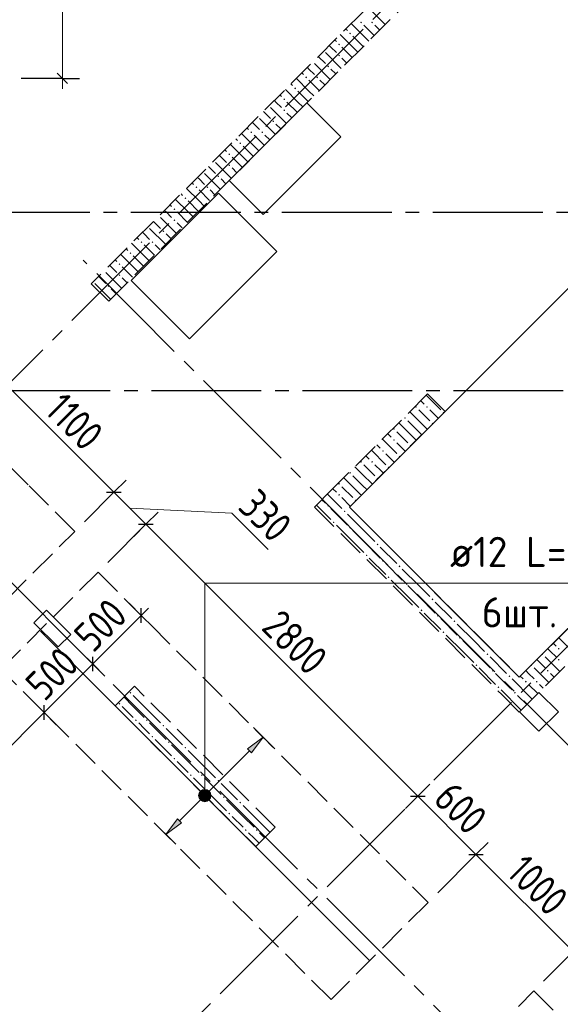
# Model space of a CAD drawing. Header units: millimetres. Extents: x 0 to 43617, y 0 to 59400.
# Tile 13 of 29: x 16914 to 20852, y 20065 to 27233. Entities that reach past the tile are written whole.
import ezdxf

# ---------------------------------------------------------------- set-up
doc = ezdxf.new("R2010")
doc.units = ezdxf.units.MM
doc.linetypes.add('______2', pattern=[270, 200, -70])
doc.linetypes.add('______5', pattern=[1100, 800, -100, 100, -100])
for name, color, linetype, lineweight in [('Standard', 7, 'Continuous', 25), ('ДОП Верх по Х', 7, 'Continuous', 25), ('ЖБ Пилон', 180, 'Continuous', 25), ('Оси', 40, '______5', 18), ('Позиционная метка номер позиции', 7, 'Continuous', 13), ('Примечания', 7, 'Continuous', 25)]:
    doc.layers.add(name, color=color, linetype=linetype, lineweight=lineweight)
doc.layers.add('ЖБ Перекрытие верхний уровень', color=7, linetype='Continuous', lineweight=25, true_color=0xe0e0ff)
doc.layers.add('ЖБ Стена верхний уровень', color=7, linetype='Continuous', lineweight=25, true_color=0x006e00)
doc.styles.add('GOST 2.304-81', font='txt')
doc.styles.add('ISOCPEUR', font='txt')

msp = doc.modelspace()

# ---------------------------------------------------------------- hatches: boundary and pattern name
at = {"layer": 'ДОП Верх по Х', "linetype": 'Continuous', "lineweight": 13, "transparency": 33554687}
for points in [[(18602, 21895.3), (18686.8, 22008.4), (18573.7, 21923.6)], [(18226.5, 21593.7), (18289.1, 21557.6), (18236, 21610.7)], [(18226.5, 21574.6), (18272.1, 21548.1), (18226.5, 21593.7)], [(18226.5, 21593.7), (18272.1, 21548.1), (18289.1, 21557.6)], [(18236, 21610.7), (18298.6, 21574.6), (18253, 21620.2)], [(18236, 21610.7), (18289.1, 21557.6), (18298.6, 21574.6)], [(18253, 21620.2), (18298.6, 21574.6), (18298.6, 21593.7)], [(18253, 21620.2), (18298.6, 21593.7), (18272.1, 21620.2)], [(18272.1, 21620.2), (18298.6, 21593.7), (18289.1, 21610.7)], [(18253, 21548.1), (18226.5, 21574.6), (18236, 21557.6)], [(18226.5, 21574.6), (18253, 21548.1), (18272.1, 21548.1)]]:
    msp.add_hatch(color=7, dxfattribs=at).paths.add_polyline_path(points)
msp.add_hatch(color=7, dxfattribs=at).paths.add_polyline_path([(18092.8, 21386.2), (17979.7, 21301.3), (18064.6, 21414.5)], flags=16)
at = {"layer": 'ЖБ Пилон', "linetype": 'Continuous', "lineweight": 18, "transparency": 33554687}
for points in [[(17714.5, 22333.1), (17721, 22339.6), (17727.5, 22333.1), (17721, 22326.6)], [(17634.5, 22253.1), (17640.9, 22259.6), (17647.4, 22253.1), (17640.9, 22246.6)], [(17914.5, 22213.1), (17915.4, 22214.1), (17921.9, 22207.6), (17921, 22206.6)], [(17754.4, 22133.1), (17760.9, 22139.6), (17767.4, 22133.1), (17760.9, 22126.6)], [(17834.5, 22133.1), (17840.9, 22139.6), (17847.4, 22133.1), (17840.9, 22126.6)], [(17954.4, 22093.1), (17960.9, 22099.6), (17967.4, 22093.1), (17960.9, 22086.6)], [(17874.5, 22013.1), (17881, 22019.6), (17887.5, 22013.1), (17881, 22006.6)], [(18074.5, 22053.1), (18075.4, 22054.1), (18081.9, 22047.6), (18081, 22046.6)], [(17994.5, 21973.1), (18001, 21979.6), (18007.5, 21973.1), (18001, 21966.6)], [(18114.5, 21933.1), (18121, 21939.6), (18127.5, 21933.1), (18121, 21926.6)], [(18034.5, 21853.1), (18040.9, 21859.6), (18047.4, 21853.1), (18040.9, 21846.6)], [(18314.5, 21813.1), (18315.4, 21814.1), (18321.9, 21807.6), (18321, 21806.6)], [(18154.4, 21733.1), (18160.9, 21739.6), (18167.4, 21733.1), (18160.9, 21726.6)], [(18234.5, 21733.1), (18240.9, 21739.6), (18247.4, 21733.1), (18240.9, 21726.6)], [(18354.4, 21693.1), (18360.9, 21699.6), (18367.4, 21693.1), (18360.9, 21686.6)], [(18474.5, 21653.1), (18475.4, 21654.1), (18481.9, 21647.6), (18481, 21646.6)], [(18274.5, 21613.1), (18281, 21619.6), (18287.5, 21613.1), (18281, 21606.6)], [(18394.5, 21573.1), (18401, 21579.6), (18407.5, 21573.1), (18401, 21566.6)], [(18514.5, 21533.1), (18521, 21539.6), (18527.4, 21533.1), (18521, 21526.6)], [(18434.5, 21453.1), (18440.9, 21459.6), (18447.4, 21453.1), (18440.9, 21446.6)], [(18714.5, 21413.1), (18715.4, 21414.1), (18721.9, 21407.6), (18721, 21406.6)], [(18554.4, 21333.1), (18560.9, 21339.6), (18567.4, 21333.1), (18560.9, 21326.6)], [(18634.5, 21333.1), (18640.9, 21339.6), (18647.4, 21333.1), (18640.9, 21326.6)]]:
    msp.add_hatch(color=7, dxfattribs=at).paths.add_polyline_path(points, flags=16)
at = {"layer": 'ЖБ Стена верхний уровень', "linetype": 'Continuous', "lineweight": 18, "transparency": 33554687}
for points in [[(19394.5, 27213.1), (19401, 27219.6), (19407.5, 27213.1), (19401, 27206.6)], [(19474.5, 27213.1), (19481, 27219.6), (19487.5, 27213.1), (19481, 27206.6)], [(19314.5, 27133.1), (19321, 27139.6), (19327.4, 27133.1), (19321, 27126.6)], [(19234.5, 27053.1), (19240.9, 27059.6), (19247.4, 27053.1), (19240.9, 27046.6)], [(19234.5, 26973.1), (19240.9, 26979.6), (19247.4, 26973.1), (19240.9, 26966.6)], [(19154.4, 26893.1), (19160.9, 26899.6), (19167.4, 26893.1), (19160.9, 26886.6)], [(18994.5, 26813.1), (19001, 26819.6), (19007.5, 26813.1), (19001, 26806.6)], [(19074.5, 26813.1), (19081, 26819.6), (19087.5, 26813.1), (19081, 26806.6)], [(18914.5, 26733.1), (18921, 26739.6), (18927.4, 26733.1), (18921, 26726.6)], [(18834.5, 26653.1), (18840.9, 26659.6), (18847.4, 26653.1), (18840.9, 26646.6)], [(18834.5, 26573.1), (18840.9, 26579.6), (18847.4, 26573.1), (18840.9, 26566.6)], [(18754.4, 26493.1), (18760.9, 26499.6), (18767.4, 26493.1), (18760.9, 26486.6)], [(18594.5, 26413.1), (18601, 26419.6), (18607.5, 26413.1), (18601, 26406.6)], [(18674.5, 26413.1), (18681, 26419.6), (18687.5, 26413.1), (18681, 26406.6)], [(18514.5, 26333.1), (18521, 26339.6), (18527.4, 26333.1), (18521, 26326.6)], [(18434.5, 26253.1), (18440.9, 26259.6), (18447.4, 26253.1), (18440.9, 26246.6)], [(18434.5, 26173.1), (18440.9, 26179.6), (18447.4, 26173.1), (18440.9, 26166.6)], [(18354.4, 26093.1), (18360.9, 26099.6), (18367.4, 26093.1), (18360.9, 26086.6)], [(18194.5, 26013.1), (18201, 26019.6), (18207.5, 26013.1), (18201, 26006.6)], [(18274.5, 26013.1), (18281, 26019.6), (18287.5, 26013.1), (18281, 26006.6)], [(18114.5, 25933.1), (18121, 25939.6), (18127.5, 25933.1), (18121, 25926.6)], [(18034.5, 25853.1), (18040.9, 25859.6), (18047.4, 25853.1), (18040.9, 25846.6)], [(18034.5, 25773.1), (18040.9, 25779.6), (18047.4, 25773.1), (18040.9, 25766.6)], [(17954.4, 25693.1), (17960.9, 25699.6), (17967.4, 25693.1), (17960.9, 25686.6)], [(17794.5, 25613.1), (17801, 25619.6), (17807.5, 25613.1), (17801, 25606.6)], [(17874.5, 25613.1), (17881, 25619.6), (17887.5, 25613.1), (17881, 25606.6)], [(17714.5, 25533.1), (17721, 25539.6), (17727.5, 25533.1), (17721, 25526.6)], [(17634.5, 25453.1), (17640.9, 25459.6), (17647.4, 25453.1), (17640.9, 25446.6)], [(17634.5, 25373.1), (17640.9, 25379.6), (17647.4, 25373.1), (17640.9, 25366.6)], [(17554.4, 25293.1), (17560.9, 25299.6), (17567.4, 25293.1), (17560.9, 25286.6)], [(19794.5, 24413.1), (19801, 24419.6), (19807.5, 24413.1), (19801, 24406.6)], [(19874.5, 24413.1), (19881, 24419.6), (19887.5, 24413.1), (19881, 24406.6)], [(19994.5, 24373.1), (20001, 24379.6), (20006.2, 24374.3), (19999.7, 24367.8)], [(19714.5, 24333.1), (19721, 24339.6), (19727.4, 24333.1), (19721, 24326.6)], [(19634.5, 24253.1), (19640.9, 24259.6), (19647.4, 24253.1), (19640.9, 24246.6)], [(19914.5, 24293.1), (19921, 24299.6), (19926.2, 24294.3), (19919.7, 24287.8)], [(19634.5, 24173.1), (19640.9, 24179.6), (19647.4, 24173.1), (19640.9, 24166.6)], [(19554.4, 24093.1), (19560.9, 24099.6), (19567.4, 24093.1), (19560.9, 24086.6)], [(19754.4, 24133.1), (19760.9, 24139.6), (19766.2, 24134.3), (19759.7, 24127.8)], [(19394.5, 24013.1), (19401, 24019.6), (19407.5, 24013.1), (19401, 24006.6)], [(19474.5, 24013.1), (19481, 24019.6), (19487.5, 24013.1), (19481, 24006.6)], [(19674.5, 24053.1), (19681, 24059.6), (19686.2, 24054.3), (19679.7, 24047.9)], [(19594.5, 23973.1), (19601, 23979.6), (19606.2, 23974.3), (19599.7, 23967.8)], [(19314.5, 23933.1), (19321, 23939.6), (19327.4, 23933.1), (19321, 23926.6)], [(19514.5, 23893.1), (19521, 23899.6), (19526.2, 23894.3), (19519.7, 23887.8)], [(19234.5, 23853.1), (19240.9, 23859.6), (19247.4, 23853.1), (19240.9, 23846.6)], [(19234.5, 23773.1), (19240.9, 23779.6), (19247.4, 23773.1), (19240.9, 23766.6)], [(19154.4, 23693.1), (19160.9, 23699.6), (19167.4, 23693.1), (19160.9, 23686.6)], [(19274.5, 23653.1), (19281, 23659.6), (19287.5, 23653.1), (19281, 23646.6)], [(19194.5, 23573.1), (19201, 23579.6), (19207.5, 23573.1), (19201, 23566.6)], [(19314.5, 23533.1), (19321, 23539.6), (19327.4, 23533.1), (19321, 23526.6)], [(19514.5, 23413.1), (19521, 23419.6), (19527.4, 23413.1), (19521, 23406.6)], [(19434.5, 23333.1), (19440.9, 23339.6), (19447.4, 23333.1), (19440.9, 23326.6)], [(19554.4, 23293.1), (19560.9, 23299.6), (19567.4, 23293.1), (19560.9, 23286.6)], [(19674.5, 23253.1), (19681, 23259.6), (19687.5, 23253.1), (19681, 23246.6)], [(19594.5, 23173.1), (19601, 23179.6), (19607.5, 23173.1), (19601, 23166.6)], [(19714.5, 23133.1), (19721, 23139.6), (19727.4, 23133.1), (19721, 23126.6)], [(19914.5, 23013.1), (19921, 23019.6), (19927.4, 23013.1), (19921, 23006.6)], [(19834.5, 22933.1), (19840.9, 22939.6), (19847.4, 22933.1), (19840.9, 22926.6)], [(19954.4, 22893.1), (19960.9, 22899.6), (19967.4, 22893.1), (19960.9, 22886.6)], [(20074.5, 22853.1), (20081, 22859.6), (20087.5, 22853.1), (20081, 22846.6)], [(19994.5, 22773.1), (20001, 22779.6), (20007.5, 22773.1), (20001, 22766.6)], [(20114.5, 22733.1), (20121, 22739.6), (20127.4, 22733.1), (20121, 22726.6)], [(20834.5, 22653.1), (20840.9, 22659.6), (20847.4, 22653.1), (20840.9, 22646.6)], [(20314.5, 22613.1), (20321, 22619.6), (20327.4, 22613.1), (20321, 22606.6)], [(20723.7, 22616.9), (20727.4, 22613.1), (20721, 22606.6), (20717.2, 22610.4)], [(20834.5, 22573.1), (20840.9, 22579.6), (20847.4, 22573.1), (20840.9, 22566.6)], [(20234.5, 22533.1), (20240.9, 22539.6), (20247.4, 22533.1), (20240.9, 22526.6)], [(20643.7, 22536.9), (20647.4, 22533.1), (20640.9, 22526.6), (20637.2, 22530.4)], [(20354.4, 22493.1), (20360.9, 22499.6), (20367.4, 22493.1), (20360.9, 22486.6)], [(20474.5, 22453.1), (20481, 22459.6), (20487.5, 22453.1), (20481, 22446.6)], [(20754.4, 22493.1), (20760.9, 22499.6), (20767.4, 22493.1), (20760.9, 22486.6)], [(20394.5, 22373.1), (20401, 22379.6), (20407.5, 22373.1), (20401, 22366.6)], [(20594.5, 22413.1), (20601, 22419.6), (20607.5, 22413.1), (20601, 22406.6)], [(20674.5, 22413.1), (20681, 22419.6), (20687.5, 22413.1), (20681, 22406.6)], [(20514.5, 22333.1), (20521, 22339.6), (20527.4, 22333.1), (20521, 22326.6)]]:
    msp.add_hatch(color=7, dxfattribs=at).paths.add_polyline_path(points, flags=16)
h = msp.add_hatch(color=7, dxfattribs=at)
h.paths.add_polyline_path([(19362.8, 23737.7), (19356.8, 23730.8), (19359.7, 23727.9), (19366.2, 23734.4)])
h.paths.add_polyline_path([(19354.4, 23733.1), (19360.9, 23739.6), (19362.8, 23737.7), (19356.8, 23730.8)], flags=16)
at = {"layer": 'Позиционная метка номер позиции', "linetype": 'Continuous', "lineweight": 13, "transparency": 33554687}
for points in [[(18217.5, 21584.2), (18307.5, 21584.2), (18301.2, 21606.7)], [(18217.5, 21584.2), (18301.2, 21606.7), (18223.8, 21606.7)], [(18223.8, 21561.7), (18307.5, 21584.2), (18217.5, 21584.2)], [(18223.8, 21606.7), (18301.2, 21606.7), (18285, 21622.9)], [(18223.8, 21606.7), (18285, 21622.9), (18240, 21622.9)], [(18223.8, 21561.7), (18301.2, 21561.7), (18307.5, 21584.2)], [(18240, 21622.9), (18285, 21622.9), (18262.5, 21629.2)], [(18240, 21545.5), (18301.2, 21561.7), (18223.8, 21561.7)], [(18240, 21545.5), (18285, 21545.5), (18301.2, 21561.7)], [(18285, 21545.5), (18240, 21545.5), (18262.5, 21539.2)]]:
    msp.add_hatch(color=7, dxfattribs=at).paths.add_polyline_path(points)

# ---------------------------------------------------------------- linework, layer by layer
at = {"layer": 'Standard', "color": 7, "linetype": 'Continuous', "lineweight": 13, "transparency": 33554687}
for p, q in [((17224.8, 29130), (17224.8, 26805)), ((17224.8, 26805), (17224.8, 26730)), ((16822.6, 24570.7), (17600.4, 23792.9)), ((17600.4, 23792.9), (17833.7, 23559.5)), ((17717.1, 23676.2), (18459.5, 23640.8)), ((18459.5, 23640.8), (18725, 23375.4)), ((17833.7, 23559.5), (19813.6, 21579.6)), ((17799.5, 22895.8), (17852.5, 22948.8)), ((17445.9, 22542.2), (17799.5, 22895.8)), ((17092.4, 22188.7), (17445.9, 22542.2)), ((15458.9, 20555.2), (17092.4, 22188.7)), ((19813.6, 21579.6), (20237.9, 21155.4)), ((20237.9, 21155.4), (20945, 20448.3))]:
    msp.add_line(p, q, dxfattribs=at)
at = {"layer": 'Standard', "color": 7, "linetype": 'Continuous', "lineweight": 25, "transparency": 33554687}
for p, q in [((17187.3, 26842.5), (17262.3, 26767.5)), ((22455.7, 26823.8), (19316.1, 23684.3)), ((19006.5, 26627.3), (18440.8, 26061.6)), ((19254, 26379.8), (19006.5, 26627.3)), ((18688.3, 25814.1), (19254, 26379.8)), ((18440.8, 26061.6), (18688.3, 25814.1)), ((18363.3, 25969.5), (17726.9, 25333.1)), ((18787.6, 25545.2), (18363.3, 25969.5)), ((18151.2, 24908.8), (18787.6, 25545.2)), ((17726.9, 25333.1), (18151.2, 24908.8)), ((17547.4, 23792.9), (17653.4, 23792.9)), ((19316.1, 23684.3), (20553.6, 22446.8)), ((20553.6, 22446.8), (21791, 23684.3)), ((17780.7, 23559.5), (17886.8, 23559.5)), ((17799.5, 22842.7), (17799.5, 22948.8)), ((17110, 22934.7), (17018, 22842.8)), ((17286.7, 22758), (17110, 22934.7)), ((17018, 22842.8), (17194.8, 22666)), ((17194.8, 22666), (17286.7, 22758)), ((17445.9, 22489.2), (17445.9, 22595.2)), ((20696.8, 22334.9), (20555.4, 22193.5)), ((20838.2, 22193.5), (20696.8, 22334.9)), ((17092.4, 22135.6), (17092.4, 22241.7)), ((20555.4, 22193.5), (20696.8, 22052)), ((20696.8, 22052), (20838.2, 22193.5)), ((19760.6, 21579.6), (19866.7, 21579.6)), ((20184.9, 21155.4), (20290.9, 21155.4))]:
    msp.add_line(p, q, dxfattribs=at)
at = {"layer": 'Standard', "color": 251, "linetype": 'Continuous', "lineweight": -3, "true_color": 0x656565, "transparency": 33554687}
for p, q in [((17224.8, 26805), (16924, 26805)), ((17224.8, 26805), (17099.8, 26805)), ((17224.8, 26805), (17349.8, 26805)), ((17600.4, 23792.9), (17688.8, 23881.3)), ((17600.4, 23792.9), (17385.7, 23578.2)), ((17600.4, 23792.9), (17512, 23704.5)), ((17833.7, 23559.5), (17922.1, 23647.9)), ((17833.7, 23559.5), (17555.4, 23281.2)), ((17833.7, 23559.5), (17745.4, 23471.1)), ((17799.5, 22895.8), (17711.1, 22984.1)), ((17799.5, 22895.8), (17887.9, 22807.4)), ((17799.5, 22895.8), (17799.5, 22895.8)), ((17445.9, 22542.2), (17357.5, 22630.6)), ((17445.9, 22542.2), (17534.3, 22453.8)), ((17092.4, 22188.7), (17004, 22277)), ((17092.4, 22188.7), (17180.7, 22100.3)), ((17092.4, 22188.7), (17092.4, 22188.7)), ((19813.6, 21579.6), (19902, 21668)), ((19813.6, 21579.6), (19725.3, 21491.2)), ((19813.6, 21579.6), (19813.6, 21579.6)), ((20237.9, 21155.4), (20326.3, 21243.8)), ((20237.9, 21155.4), (19959.6, 20877.1)), ((20237.9, 21155.4), (20149.5, 21067)), ((20945, 20448.3), (20730.3, 20233.6))]:
    msp.add_line(p, q, dxfattribs=at)
msp.add_lwpolyline([(17445.9, 22542.2), (17433.9, 22554.2), (17433.9, 22554.2), (17172.6, 22815.6), (17172.6, 22815.6), (17102.8, 22885.3)], dxfattribs=at)
at = {"layer": 'ДОП Верх по Х', "color": 251, "linetype": 'Continuous', "lineweight": 13, "true_color": 0x494949, "transparency": 33554687}
for p, q in [((16905.3, 23917.2), (16976, 23846.5)), ((18686.8, 22008.4), (18616.1, 22079.1)), ((18686.8, 22008.4), (18573.7, 21923.6)), ((18602, 21895.3), (18686.8, 22008.4)), ((18686.8, 22008.4), (18757.5, 21937.7)), ((18686.8, 22008.4), (18686.8, 22008.4)), ((18283.8, 21605.4), (18587.8, 21909.4)), ((18573.7, 21923.6), (18602, 21895.3)), ((18236, 21610.7), (18236, 21610.7)), ((18078.7, 21400.3), (18241.3, 21562.9)), ((18289.1, 21557.6), (18289.1, 21557.6)), ((17979.7, 21301.3), (17909, 21372)), ((17979.7, 21301.3), (18064.6, 21414.5)), ((18092.8, 21386.2), (17979.7, 21301.3)), ((18064.6, 21414.5), (18092.8, 21386.2)), ((17979.7, 21301.3), (18050.4, 21230.6)), ((17979.7, 21301.3), (17979.7, 21301.3))]:
    msp.add_line(p, q, dxfattribs=at)
at = {"layer": 'ДОП Верх по Х', "color": 7, "linetype": 'Continuous', "lineweight": 13, "transparency": 33554687}
msp.add_line((20028.2, 23130.7), (22136.2, 23130.7), dxfattribs=at)
at = {"layer": 'ДОП Верх по Х', "color": 7, "linetype": 'Continuous', "lineweight": 18, "transparency": 33554687}
msp.add_line((17064.7, 22782), (19460.4, 20386.3), dxfattribs=at)
at = {"layer": 'ДОП Верх по Х', "color": 251, "linetype": 'Continuous', "lineweight": 13, "true_color": 0x494949, "transparency": 33554687}
msp.add_circle((18262.5, 21584.2), 37.5, dxfattribs=at)
at = {"layer": 'ЖБ Перекрытие верхний уровень', "color": 7, "linetype": 'Continuous', "lineweight": 18, "transparency": 33554687}
for p, q in [((22455.7, 26823.8), (19316.1, 23684.2)), ((19006.5, 26627.3), (18440.8, 26061.6)), ((19254, 26379.8), (19006.5, 26627.3)), ((18688.3, 25814.1), (19254, 26379.8)), ((18440.8, 26061.6), (18688.3, 25814.1)), ((18363.3, 25969.4), (17726.9, 25333)), ((18787.6, 25545.2), (18363.3, 25969.4)), ((18151.2, 24908.8), (18787.6, 25545.2)), ((17726.9, 25333), (18151.2, 24908.8)), ((19316.1, 23684.2), (20553.6, 22446.8)), ((20553.6, 22446.8), (21791, 23684.2)), ((17110, 22934.7), (17018, 22842.8)), ((17286.7, 22757.9), (17110, 22934.7)), ((17018, 22842.8), (17194.8, 22666)), ((17194.8, 22666), (17286.7, 22757.9)), ((20696.8, 22334.9), (20555.4, 22193.4)), ((20838.2, 22193.4), (20696.8, 22334.9)), ((20555.4, 22193.4), (20696.8, 22052)), ((20696.8, 22052), (20838.2, 22193.4))]:
    msp.add_line(p, q, dxfattribs=at)
at = {"layer": 'ЖБ Пилон', "color": 253, "linetype": '______2', "lineweight": 13, "true_color": 0xa0a0a0, "transparency": 33554687}
for p, q in [((17749.9, 22379.6), (17608.5, 22238.2)), ((18775.2, 21354.3), (17749.9, 22379.6)), ((17608.5, 22238.2), (18633.8, 21212.9)), ((18633.8, 21212.9), (18775.2, 21354.3))]:
    msp.add_line(p, q, dxfattribs=at)
at = {"layer": 'ЖБ Пилон', "color": 9, "linetype": 'Continuous', "lineweight": 18, "true_color": 0xc7c7c7, "transparency": 33554687}
for p, q in [((17740.9, 22233.1), (17672.2, 22301.9)), ((17740.9, 22313.1), (17821, 22233.1)), ((17660.9, 22233.1), (17740.9, 22153.1)), ((17740.9, 22233.1), (17821, 22153.1)), ((17821, 22233.1), (17940.9, 22113.1)), ((17821, 22073.1), (17781, 22113.1)), ((17860.9, 22113.1), (17981, 21993.1)), ((17860.9, 22033.1), (17821, 22073.1)), ((17981, 22073.1), (18101, 21953.1)), ((17901, 21993.1), (18021, 21873.1)), ((18140.9, 21833.1), (18021, 21953.1)), ((18140.9, 21913.1), (18221, 21833.1)), ((18060.9, 21833.1), (18140.9, 21753.1)), ((18140.9, 21833.1), (18221, 21753.1)), ((18221, 21833.1), (18340.9, 21713.1)), ((18221, 21673.1), (18181, 21713.1)), ((18260.9, 21633.1), (18221, 21673.1)), ((18260.9, 21713.1), (18381, 21593.1)), ((18381, 21673.1), (18501, 21553.1)), ((18301, 21593.1), (18421, 21473.1)), ((18540.9, 21433.1), (18421, 21553.1)), ((18540.9, 21513.1), (18621, 21433.1)), ((18460.9, 21433.1), (18540.9, 21353.1)), ((18540.9, 21433.1), (18621, 21353.1)), ((18621, 21433.1), (18737.5, 21316.6)), ((18621, 21273.1), (18581, 21313.1)), ((18660.9, 21313.1), (18697.5, 21276.6)), ((18657.5, 21236.6), (18621, 21273.1))]:
    msp.add_line(p, q, dxfattribs=at)
at = {"layer": 'ЖБ Стена верхний уровень', "color": 251, "linetype": '______2', "lineweight": 13, "true_color": 0x656565, "transparency": 33554687}
for p, q in [((23615.3, 31490.7), (17435.2, 25310.6)), ((17562.5, 25183.3), (23742.6, 31363.4)), ((17435.2, 25310.6), (17562.5, 25183.3)), ((19885.4, 24508), (19188.9, 23811.5)), ((19885.4, 24508), (20012.6, 24380.7)), ((19316.1, 23684.2), (20012.6, 24380.7)), ((22434.5, 24327.7), (20553.6, 22446.8)), ((19188.9, 23811.5), (19061.6, 23684.2)), ((19061.6, 23684.2), (20426.3, 22319.5)), ((20553.6, 22446.8), (19316.1, 23684.2)), ((20553.6, 22192.2), (21791, 23429.7)), ((20426.3, 22319.5), (20553.6, 22192.2))]:
    msp.add_line(p, q, dxfattribs=at)
at = {"layer": 'ЖБ Стена верхний уровень', "color": 9, "linetype": 'Continuous', "lineweight": 18, "true_color": 0xc7c7c7, "transparency": 33554687}
for p, q in [((19460.9, 27313.1), (19576.6, 27197.4)), ((19421, 27113.1), (19329.4, 27204.7)), ((19421, 27193.1), (19496.6, 27117.4)), ((19501, 27193.1), (19536.6, 27157.4)), ((19340.9, 27033.1), (19249.4, 27124.7)), ((19289.4, 27164.7), (19301, 27153.1)), ((19340.9, 27113.1), (19416.6, 27037.4)), ((19421, 27113.1), (19456.6, 27077.4)), ((19181, 27033.1), (19169.4, 27044.7)), ((19221, 26993.1), (19181, 27033.1)), ((19209.4, 27084.7), (19221, 27073.1)), ((19260.9, 27033.1), (19336.6, 26957.4)), ((19340.9, 27033.1), (19376.6, 26997.4)), ((19089.4, 26964.7), (19140.9, 26913.1)), ((19140.9, 26993.1), (19256.6, 26877.4)), ((19260.9, 26953.1), (19296.6, 26917.4)), ((19021, 26873.1), (19009.4, 26884.7)), ((19060.9, 26913.1), (19176.6, 26797.4)), ((18969.4, 26844.7), (18981, 26833.1)), ((19060.9, 26833.1), (19021, 26873.1)), ((19181, 26873.1), (19216.6, 26837.4)), ((18889.4, 26764.7), (18901, 26753.1)), ((19021, 26713.1), (18929.4, 26804.7)), ((19021, 26793.1), (19096.6, 26717.4)), ((19101, 26793.1), (19136.6, 26757.4)), ((18809.4, 26684.7), (18821, 26673.1)), ((18940.9, 26633.1), (18849.4, 26724.7)), ((18940.9, 26713.1), (19016.6, 26637.4)), ((19021, 26713.1), (19056.6, 26677.4)), ((18781, 26633.1), (18769.4, 26644.7)), ((18821, 26593.1), (18781, 26633.1)), ((18860.9, 26633.1), (18936.6, 26557.4)), ((18940.9, 26633.1), (18976.6, 26597.4)), ((18689.4, 26564.7), (18740.9, 26513.1)), ((18740.9, 26593.1), (18856.6, 26477.4)), ((18860.9, 26553.1), (18896.6, 26517.4)), ((18621, 26473.1), (18609.4, 26484.7)), ((18660.9, 26433.1), (18621, 26473.1)), ((18660.9, 26513.1), (18776.6, 26397.4)), ((18781, 26473.1), (18816.6, 26437.4)), ((18621, 26313.1), (18529.4, 26404.7)), ((18569.4, 26444.7), (18581, 26433.1)), ((18621, 26393.1), (18696.6, 26317.4)), ((18701, 26393.1), (18736.6, 26357.4)), ((18540.9, 26233.1), (18449.4, 26324.7)), ((18489.4, 26364.7), (18501, 26353.1)), ((18540.9, 26313.1), (18616.6, 26237.4)), ((18621, 26313.1), (18656.6, 26277.4)), ((18381, 26233.1), (18369.4, 26244.7)), ((18409.4, 26284.7), (18421, 26273.1)), ((18289.4, 26164.7), (18340.9, 26113.1)), ((18340.9, 26193.1), (18456.6, 26077.4)), ((18421, 26193.1), (18381, 26233.1)), ((18460.9, 26233.1), (18536.6, 26157.4)), ((18540.9, 26233.1), (18576.6, 26197.4)), ((18260.9, 26113.1), (18376.6, 25997.4)), ((18460.9, 26153.1), (18496.6, 26117.4)), ((18169.4, 26044.7), (18181, 26033.1)), ((18221, 26073.1), (18209.4, 26084.7)), ((18260.9, 26033.1), (18221, 26073.1)), ((18381, 26073.1), (18416.6, 26037.4)), ((18089.4, 25964.7), (18101, 25953.1)), ((18221, 25913.1), (18129.4, 26004.7)), ((18221, 25993.1), (18296.6, 25917.4)), ((18301, 25993.1), (18336.6, 25957.4)), ((18009.4, 25884.7), (18021, 25873.1)), ((18140.9, 25833.1), (18049.4, 25924.7)), ((18140.9, 25913.1), (18216.6, 25837.4)), ((18221, 25913.1), (18256.6, 25877.4)), ((17981, 25833.1), (17969.4, 25844.7)), ((18021, 25793.1), (17981, 25833.1)), ((18060.9, 25833.1), (18136.6, 25757.4)), ((18140.9, 25833.1), (18176.6, 25797.4)), ((17889.4, 25764.7), (17940.9, 25713.1)), ((17940.9, 25793.1), (18056.6, 25677.4)), ((18060.9, 25753.1), (18096.6, 25717.4)), ((17821, 25673.1), (17809.4, 25684.7)), ((17860.9, 25633.1), (17821, 25673.1)), ((17860.9, 25713.1), (17976.6, 25597.4)), ((17981, 25673.1), (18016.6, 25637.4)), ((17821, 25513.1), (17729.4, 25604.7)), ((17769.4, 25644.7), (17781, 25633.1)), ((17821, 25593.1), (17896.6, 25517.4)), ((17901, 25593.1), (17936.6, 25557.4)), ((17740.9, 25433.1), (17649.4, 25524.7)), ((17689.4, 25564.7), (17701, 25553.1)), ((17609.4, 25484.7), (17621, 25473.1)), ((17740.9, 25513.1), (17816.7, 25437.4)), ((17821, 25513.1), (17856.6, 25477.4)), ((17540.9, 25393.1), (17656.6, 25277.4)), ((17581, 25433.1), (17569.4, 25444.7)), ((17621, 25393.1), (17581, 25433.1)), ((17660.9, 25433.1), (17736.6, 25357.4)), ((17740.9, 25433.1), (17776.6, 25397.4)), ((17460.9, 25313.1), (17576.6, 25197.4)), ((17489.4, 25364.7), (17540.9, 25313.1)), ((17660.9, 25353.1), (17696.6, 25317.4)), ((17581, 25273.1), (17616.6, 25237.4)), ((19860.9, 24433.1), (19835.7, 24458.4)), ((19821, 24313.1), (19755.7, 24378.4)), ((19740.9, 24233.1), (19675.7, 24298.4)), ((19821, 24233.1), (19843, 24211.1)), ((19621, 24193.1), (19595.7, 24218.4)), ((19475.7, 24098.4), (19581, 23993.1)), ((19515.7, 24138.4), (19540.9, 24113.1)), ((19460.9, 24033.1), (19435.7, 24058.4)), ((19421, 23913.1), (19355.7, 23978.4)), ((19421, 23993.1), (19501, 23913.1)), ((19340.9, 23833.1), (19275.7, 23898.4)), ((19340.9, 23913.1), (19421, 23833.1)), ((19221, 23793.1), (19195.7, 23818.4)), ((19260.9, 23833.1), (19340.9, 23753.1)), ((19115.7, 23738.4), (19140.9, 23713.1)), ((19155.7, 23778.4), (19260.9, 23673.1)), ((19075.7, 23698.4), (19181, 23593.1)), ((19181, 23673.1), (19301, 23553.1)), ((19421, 23513.1), (19301, 23633.1)), ((19340.9, 23433.1), (19221, 23553.1)), ((19340.9, 23513.1), (19421, 23433.1)), ((19421, 23513.1), (19501, 23433.1)), ((19340.9, 23433.1), (19421, 23353.1)), ((19421, 23433.1), (19540.9, 23313.1)), ((19540.9, 23393.1), (19660.9, 23273.1)), ((19460.9, 23313.1), (19581, 23193.1)), ((19581, 23273.1), (19701, 23153.1)), ((19821, 23113.1), (19701, 23233.1)), ((19740.9, 23033.1), (19621, 23153.1)), ((19740.9, 23113.1), (19821, 23033.1)), ((19821, 23113.1), (19901, 23033.1)), ((19740.9, 23033.1), (19821, 22953.1)), ((19821, 23033.1), (19940.9, 22913.1)), ((19940.9, 22993.1), (20060.9, 22873.1)), ((19860.9, 22913.1), (19981, 22793.1)), ((19981, 22873.1), (20101, 22753.1)), ((20221, 22713.1), (20101, 22833.1)), ((20140.9, 22633.1), (20021, 22753.1)), ((20940.9, 22633.1), (20840.4, 22733.7)), ((20140.9, 22713.1), (20221, 22633.1)), ((20221, 22713.1), (20301, 22633.1)), ((20781, 22633.1), (20760.4, 22653.7)), ((20800.4, 22693.7), (20821, 22673.1)), ((20140.9, 22633.1), (20221, 22553.1)), ((20221, 22633.1), (20340.9, 22513.1)), ((20340.9, 22593.1), (20460.9, 22473.1)), ((20740.9, 22593.1), (20847.7, 22486.4)), ((20821, 22593.1), (20781, 22633.1)), ((20260.9, 22513.1), (20381, 22393.1)), ((20660.9, 22513.1), (20767.7, 22406.4)), ((20680.4, 22573.7), (20740.9, 22513.1)), ((20381, 22473.1), (20480.4, 22373.7)), ((20560.4, 22453.7), (20581, 22433.1)), ((20621, 22473.1), (20600.4, 22493.7)), ((20660.9, 22433.1), (20621, 22473.1)), ((20781, 22473.1), (20807.7, 22446.4)), ((20480.4, 22373.7), (20501, 22353.1)), ((20520.4, 22413.7), (20501, 22433.1)), ((20621, 22313.1), (20520.4, 22413.7)), ((20621, 22393.1), (20687.7, 22326.4)), ((20701, 22393.1), (20727.7, 22366.4)), ((20440.4, 22333.7), (20421, 22353.1)), ((20540.9, 22233.1), (20440.4, 22333.7)), ((20540.9, 22313.1), (20607.7, 22246.4)), ((20621, 22313.1), (20647.7, 22286.4)), ((20540.9, 22233.1), (20567.7, 22206.4))]:
    msp.add_line(p, q, dxfattribs=at)
for points in [[(19875.7, 24498.4), (19956.5, 24417.6), (19956.5, 24417.6), (19981, 24393.1)], [(19821, 24393.1), (19881.9, 24332.2), (19881.9, 24332.2), (19901, 24313.1)], [(19901, 24393.1), (19919.2, 24374.9), (19919.2, 24374.9), (19963, 24331.1)], [(19740.9, 24313.1), (19807.3, 24246.8), (19807.3, 24246.8), (19821, 24233.1)], [(19821, 24313.1), (19844.6, 24289.5), (19844.6, 24289.5), (19883, 24251.1)], [(19660.9, 24233.1), (19732.7, 24161.3), (19732.7, 24161.3), (19740.9, 24153.1)], [(19740.9, 24233.1), (19770, 24204), (19770, 24204), (19803, 24171.1)], [(19555.7, 24178.4), (19658.2, 24075.9), (19658.2, 24075.9), (19660.9, 24073.1)], [(19660.9, 24153.1), (19695.5, 24118.6), (19695.5, 24118.6), (19723, 24091.1)], [(19581, 24073.1), (19620.9, 24033.2), (19620.9, 24033.2), (19643, 24011.1)], [(19501, 23993.1), (19546.3, 23947.8), (19546.3, 23947.8), (19563, 23931.1)], [(19421, 23913.1), (19471.7, 23862.4), (19471.7, 23862.4), (19483, 23851.1)], [(19340.9, 23833.1), (19397.1, 23777), (19397.1, 23777), (19403, 23771.1)], [(19421, 23833.1), (19434.4, 23819.7), (19434.4, 23819.7), (19443, 23811.1)], [(19260.9, 23753.1), (19322.5, 23691.6), (19322.5, 23691.6), (19323, 23691.1)]]:
    msp.add_lwpolyline(points, dxfattribs=at)
at = {"layer": 'Оси', "color": 8, "linetype": '______5', "lineweight": -3, "transparency": 33554687}
for p, q in [((9515.6, 17263.7), (28171.9, 35920)), ((12153.1, 13919.1), (31163, 32929)), ((29524, 25830), (3600, 25830)), ((24263.1, 18595.8), (17376.1, 25482.8)), ((34074, 24530), (3600, 24530)), ((34074, 24530), (3600, 24530)), ((22827.7, 17160.4), (16611.5, 23376.6))]:
    msp.add_line(p, q, dxfattribs=at)
at = {"layer": 'Позиционная метка номер позиции', "color": 7, "linetype": 'Continuous', "lineweight": 13, "transparency": 33554687}
for p, q in [((18217.5, 21584.2), (18217.5, 21584.2)), ((18262.5, 21629.2), (18262.5, 21629.2)), ((18307.5, 21584.2), (18307.5, 21584.2)), ((18262.5, 21539.2), (18262.5, 21539.2))]:
    msp.add_line(p, q, dxfattribs=at)
msp.add_lwpolyline([(18262.5, 21584.2), (18262.5, 23130.7), (22228.2, 23130.7)], dxfattribs=at)
msp.add_circle((18262.5, 21584.2), 45, dxfattribs=at)
at = {"layer": 'Примечания', "color": 7, "linetype": '______2', "lineweight": 18, "transparency": 33554687}
for p, q in [((17315, 23507.5), (15759.4, 25063.1)), ((14910.9, 21103.3), (17315, 23507.5)), ((16777.6, 22503.4), (17484.7, 23210.5)), ((17484.7, 23210.5), (19888.9, 20806.3)), ((19181.8, 20099.2), (16777.6, 22503.4)), ((19888.9, 20806.3), (19181.8, 20099.2)), ((18255.5, 17758.7), (20659.6, 20162.9)), ((20659.6, 20162.9), (22215.3, 18607.2))]:
    msp.add_line(p, q, dxfattribs=at)

# ---------------------------------------------------------------- texts
at = {"layer": 'Standard', "color": 7, "linetype": 'Continuous', "lineweight": 25, "transparency": 33554687, "char_height": 220, "attachment_point": 7, "style": 'GOST 2.304-81'}
for s, insert, width, rotation in [('1100', (16308.7, 25155.3), 578.855, 315), ('1100', (17086.5, 24377.5), 578.851, 315), ('330', (18494.9, 23676.2), 500.808, 315), ('500', (17449.1, 22616.1), 516.397, 45), ('2800', (18665.6, 22798.4), 672.621, 315), ('500', (17095.5, 22262.5), 516.392, 45), ('600', (19917.4, 21546.6), 531.964, 315), ('1000', (20449.9, 21014.1), 625.743, 315)]:
    msp.add_mtext(s, dxfattribs=dict(at, insert=insert, width=width, rotation=rotation))
at = {"layer": 'ДОП Верх по Х', "color": 7, "linetype": 'Continuous', "lineweight": 13, "transparency": 33554687, "char_height": 220, "attachment_point": 7, "style": 'ISOCPEUR'}
for s, insert, width in [('\\W0.96;ø12 L=3400mm ', (20048.2, 23248.1), 2172.605), ('\\W0.97;6шт. ш.200 ', (20279.2, 22808.1), 1712.331)]:
    msp.add_mtext(s, dxfattribs=dict(at, insert=insert, width=width))

doc.saveas('drawing.dxf')
